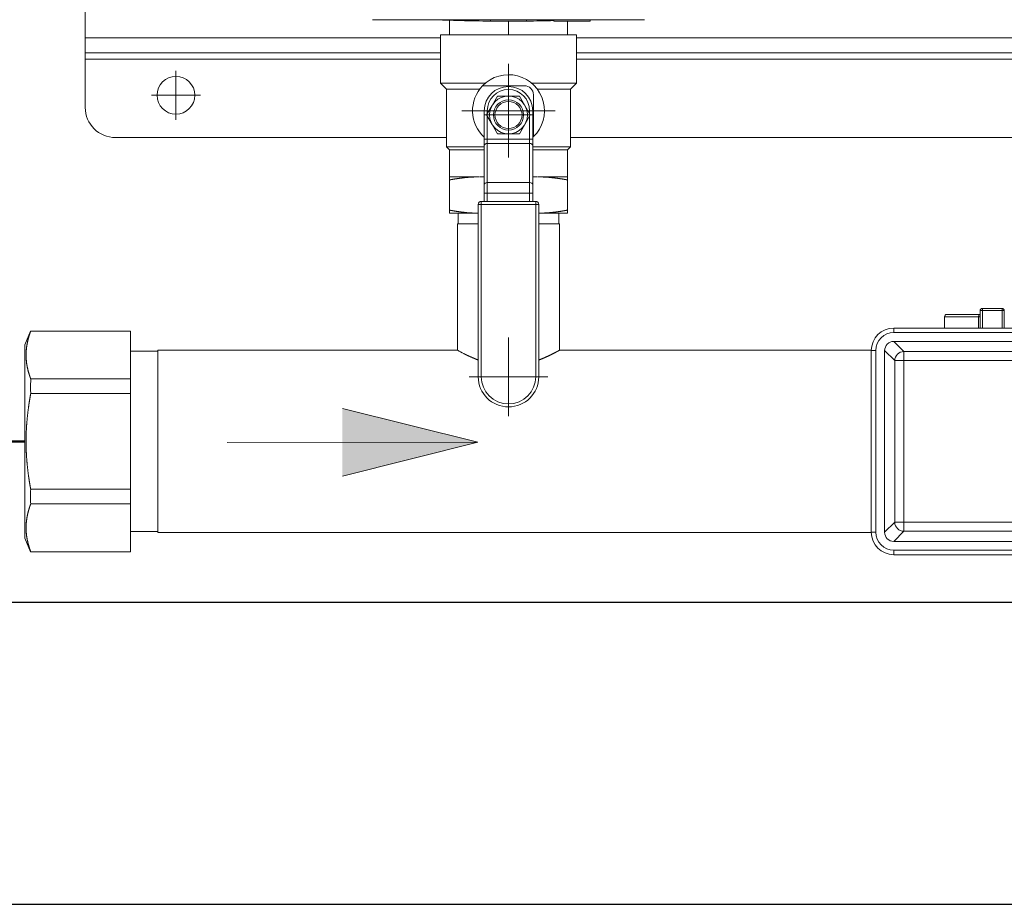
# Model space of a CAD drawing. Header units: millimetres. Extents: x -6513 to 30474, y -6915 to 65597.
# Tile 13 of 256: x 2773 to 2805, y -2466 to -2437. Entities that reach past the tile are written whole.
import ezdxf

# ---------------------------------------------------------------- set-up
doc = ezdxf.new("R2010")
doc.units = ezdxf.units.MM
doc.linetypes.add('DASHDOT', pattern=[25.4, 12.7, -6.35, 0, -6.35])
for name, color, linetype, lineweight in [('A_linia przekroj', 8, 'Continuous', 25), ('CH-W-WEWN-INOX-PRZEWÓD-ZIMNA', 8, 'Continuous', 50), ('CH-W-WEWN-INOX-URZĄDZENIA', 8, 'Continuous', 20)]:
    doc.layers.add(name, color=color, linetype=linetype, lineweight=lineweight)

# ---------------------------------------------------------------- blocks, each defined once
blk = doc.blocks.new('ZPC')
at = {"layer": 'CH-W-WEWN-INOX-URZĄDZENIA', "lineweight": 9}
h = blk.add_hatch(color=256, dxfattribs=at)
h.paths.add_polyline_path([(-33.011, -29.63), (-37.492, -28.511), (-37.491, -29.631)])
h.paths.add_polyline_path([(-33.011, -29.63), (-37.491, -29.631), (-37.491, -30.751)])
for p, q in [((-46, 16.25), (-46, -16.25)), ((-46, -16.19), (-46, 16.19)), ((-36.125, -15.649), (-27.875, -15.649)), ((-46, -16.25), (-34.25, -16.25)), ((-29.75, -16.25), (-2.25, -16.25)), ((-46, -16.75), (-34.25, -16.75)), ((-29.75, -16.75), (-2.25, -16.75)), ((-46, -16.95), (-34.25, -16.95)), ((-29.75, -16.95), (-2.25, -16.95)), ((-45, -19.55), (-34.05, -19.55)), ((-29.95, -19.55), (-2.05, -19.55)), ((-33, -21.76), (-33, -27.46)), ((-32.9, -21.76), (-32.9, -27.46)), ((-31.1, -21.76), (-31.1, -27.46)), ((-31, -21.76), (-31, -27.46)), ((-33.685, -26.585), (-33.685, -22.4)), ((-30.315, -26.585), (-30.315, -22.4)), ((-47.803, -25.95), (-44.5, -25.95)), ((-10.445, -25.85), (-19.255, -25.85)), ((-10.445, -26), (-19.255, -26)), ((-10.442, -26.293), (-19.258, -26.293)), ((-33.685, -26.585), (-43.6, -26.585)), ((-20, -26.585), (-30.315, -26.585)), ((-20, -32.605), (-20, -26.595)), ((-19.85, -32.605), (-19.85, -26.595)), ((-19.558, -26.592), (-19.558, -32.608)), ((-10.777, -26.628), (-18.923, -26.628)), ((-19.222, -26.927), (-19.222, -32.273)), ((-10.777, -26.927), (-18.923, -26.927)), ((-18.923, -26.927), (-18.923, -32.273)), ((-47.803, -27.534), (-44.5, -27.534)), ((-48, -28.066), (-48, -32.8)), ((-47.803, -28.016), (-44.5, -28.016)), ((-44.5, -31.184), (-44.5, -28.016)), ((-43.6, -28.155), (-43.6, -32.615)), ((-37.492, -28.511), (-33.011, -29.63)), ((-33.011, -29.63), (-41.31, -29.633)), ((-33.011, -29.63), (-37.491, -30.751)), ((-47.803, -31.184), (-44.5, -31.184)), ((-47.803, -31.666), (-44.5, -31.666)), ((-18.923, -32.273), (-10.777, -32.273)), ((-20, -32.615), (-43.6, -32.615)), ((-18.923, -32.572), (-10.777, -32.572)), ((-19.258, -32.908), (-10.442, -32.908)), ((-19.255, -33.2), (-10.445, -33.2)), ((-47.803, -33.25), (-44.5, -33.25)), ((-19.255, -33.35), (-10.445, -33.35))]:
    blk.add_line(p, q, dxfattribs=at)
at = {"layer": 'CH-W-WEWN-INOX-URZĄDZENIA', "lineweight": 9, "ltscale": 0.09375}
for p, q in [((-36.5, -15.649), (-36.125, -15.649)), ((-27.875, -15.649), (-27.5, -15.649))]:
    blk.add_line(p, q, dxfattribs=at)
at = {"layer": 'CH-W-WEWN-INOX-URZĄDZENIA', "lineweight": 9, "ltscale": 0.120075}
blk.add_line((-33.949, -16.15), (-33.949, -15.67), dxfattribs=at)
at = {"layer": 'CH-W-WEWN-INOX-URZĄDZENIA', "lineweight": 9, "ltscale": 0.012}
for p, q in [((-32.6, -15.649), (-32.6, -15.697)), ((-31.4, -15.649), (-31.4, -15.697)), ((-30.5, -15.649), (-30.5, -15.697)), ((-30.5, -15.649), (-30.5, -15.697)), ((-30.5, -15.649), (-30.5, -15.697)), ((-29.3, -15.649), (-29.3, -15.697))]:
    blk.add_line(p, q, dxfattribs=at)
at = {"layer": 'CH-W-WEWN-INOX-URZĄDZENIA', "lineweight": 9, "ltscale": 0.3}
for p, q in [((-31.4, -15.697), (-32.6, -15.697)), ((-29.3, -15.697), (-30.5, -15.697))]:
    blk.add_line(p, q, dxfattribs=at)
at = {"layer": 'CH-W-WEWN-INOX-URZĄDZENIA', "lineweight": 9, "ltscale": 0.0005}
for p, q in [((-32.5, -15.697), (-32.5, -15.699)), ((-31.5, -15.697), (-31.5, -15.699)), ((-30.4, -15.697), (-30.4, -15.699)), ((-30.4, -15.697), (-30.4, -15.699)), ((-30.4, -15.697), (-30.4, -15.699)), ((-30.254, -15.699), (-30.254, -15.701)), ((-30.254, -15.699), (-30.254, -15.701)), ((-29.9, -15.699), (-29.9, -15.701)), ((-29.546, -15.699), (-29.546, -15.701)), ((-29.4, -15.697), (-29.4, -15.699))]:
    blk.add_line(p, q, dxfattribs=at)
at = {"layer": 'CH-W-WEWN-INOX-URZĄDZENIA', "lineweight": 9, "ltscale": 0.25}
for p, q in [((-32.5, -15.699), (-31.5, -15.699)), ((-30.4, -15.699), (-29.4, -15.699)), ((-33.949, -20.95), (-33.949, -21.95)), ((-30.051, -20.95), (-30.051, -21.95))]:
    blk.add_line(p, q, dxfattribs=at)
at = {"layer": 'CH-W-WEWN-INOX-URZĄDZENIA', "lineweight": 9, "ltscale": 0.000525}
for p, q in [((-32.463, -15.701), (-32.463, -15.699)), ((-32.459, -15.701), (-32.459, -15.699)), ((-32.392, -15.701), (-32.392, -15.699)), ((-32.379, -15.701), (-32.379, -15.699)), ((-32.359, -15.701), (-32.359, -15.699)), ((-32.311, -15.701), (-32.311, -15.699)), ((-32.308, -15.701), (-32.308, -15.699)), ((-32.241, -15.701), (-32.241, -15.699)), ((-32.228, -15.701), (-32.228, -15.699)), ((-32.192, -15.701), (-32.192, -15.699)), ((-32.157, -15.701), (-32.157, -15.699)), ((-32.154, -15.701), (-32.154, -15.699)), ((-32.086, -15.701), (-32.086, -15.699)), ((-32.074, -15.701), (-32.074, -15.699)), ((-32.024, -15.701), (-32.024, -15.699)), ((-31.901, -15.701), (-31.901, -15.699)), ((-31.565, -15.701), (-31.565, -15.699))]:
    blk.add_line(p, q, dxfattribs=at)
at = {"layer": 'CH-W-WEWN-INOX-URZĄDZENIA', "lineweight": 9, "ltscale": 0.000917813}
blk.add_line((-32.463, -15.701), (-32.459, -15.701), dxfattribs=at)
at = {"layer": 'CH-W-WEWN-INOX-URZĄDZENIA', "lineweight": 9, "ltscale": 0.016776}
blk.add_line((-32.459, -15.701), (-32.392, -15.701), dxfattribs=at)
at = {"layer": 'CH-W-WEWN-INOX-URZĄDZENIA', "lineweight": 9, "ltscale": 0.003258}
blk.add_line((-32.392, -15.701), (-32.379, -15.701), dxfattribs=at)
at = {"layer": 'CH-W-WEWN-INOX-URZĄDZENIA', "lineweight": 9, "ltscale": 0.004944}
blk.add_line((-32.379, -15.701), (-32.359, -15.701), dxfattribs=at)
at = {"layer": 'CH-W-WEWN-INOX-URZĄDZENIA', "lineweight": 9, "ltscale": 0.000876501}
blk.add_line((-32.311, -15.701), (-32.308, -15.701), dxfattribs=at)
at = {"layer": 'CH-W-WEWN-INOX-URZĄDZENIA', "lineweight": 9, "ltscale": 0.016751}
blk.add_line((-32.308, -15.701), (-32.241, -15.701), dxfattribs=at)
at = {"layer": 'CH-W-WEWN-INOX-URZĄDZENIA', "lineweight": 9, "ltscale": 0.003287}
blk.add_line((-32.241, -15.701), (-32.228, -15.701), dxfattribs=at)
at = {"layer": 'CH-W-WEWN-INOX-URZĄDZENIA', "lineweight": 9, "ltscale": 0.008876}
blk.add_line((-32.228, -15.701), (-32.192, -15.701), dxfattribs=at)
at = {"layer": 'CH-W-WEWN-INOX-URZĄDZENIA', "lineweight": 9, "ltscale": 0.000802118}
blk.add_line((-32.157, -15.701), (-32.154, -15.701), dxfattribs=at)
at = {"layer": 'CH-W-WEWN-INOX-URZĄDZENIA', "lineweight": 9, "ltscale": 0.016842}
blk.add_line((-32.154, -15.701), (-32.086, -15.701), dxfattribs=at)
at = {"layer": 'CH-W-WEWN-INOX-URZĄDZENIA', "lineweight": 9, "ltscale": 0.003175}
blk.add_line((-32.086, -15.701), (-32.074, -15.701), dxfattribs=at)
at = {"layer": 'CH-W-WEWN-INOX-URZĄDZENIA', "lineweight": 9, "ltscale": 0.012411}
blk.add_line((-32.074, -15.701), (-32.024, -15.701), dxfattribs=at)
at = {"layer": 'CH-W-WEWN-INOX-URZĄDZENIA', "lineweight": 9, "ltscale": 0.112772}
blk.add_line((-32, -16.15), (-32, -15.699), dxfattribs=at)
at = {"layer": 'CH-W-WEWN-INOX-URZĄDZENIA', "lineweight": 9, "ltscale": 0.041998}
blk.add_line((-31.901, -15.701), (-31.733, -15.701), dxfattribs=at)
at = {"layer": 'CH-W-WEWN-INOX-URZĄDZENIA', "lineweight": 9, "ltscale": 0.04201}
blk.add_line((-31.733, -15.701), (-31.565, -15.701), dxfattribs=at)
at = {"layer": 'CH-W-WEWN-INOX-URZĄDZENIA', "lineweight": 9, "ltscale": 0.088388}
for p, q in [((-30.254, -15.701), (-29.9, -15.701)), ((-29.9, -15.701), (-29.546, -15.701)), ((-32.7, -21.393), (-32.7, -21.039)), ((-31.3, -21.393), (-31.3, -21.039))]:
    blk.add_line(p, q, dxfattribs=at)
at = {"layer": 'CH-W-WEWN-INOX-URZĄDZENIA', "lineweight": 9, "ltscale": 0.11224}
blk.add_line((-30.051, -16.15), (-30.051, -15.701), dxfattribs=at)
at = {"layer": 'CH-W-WEWN-INOX-URZĄDZENIA', "lineweight": 9, "ltscale": 0.125}
blk.add_line((-46, -16.75), (-46, -16.25), dxfattribs=at)
at = {"layer": 'CH-W-WEWN-INOX-URZĄDZENIA', "lineweight": 9, "ltscale": 0.075361}
for p, q in [((-34.25, -16.15), (-33.949, -16.15)), ((-30.051, -16.15), (-29.75, -16.15))]:
    blk.add_line(p, q, dxfattribs=at)
at = {"layer": 'CH-W-WEWN-INOX-URZĄDZENIA', "lineweight": 9, "ltscale": 0.4}
for p, q in [((-34.25, -16.15), (-34.25, -17.75)), ((-29.75, -16.15), (-29.75, -17.75)), ((-46, -16.95), (-46, -18.55))]:
    blk.add_line(p, q, dxfattribs=at)
at = {"layer": 'CH-W-WEWN-INOX-URZĄDZENIA', "lineweight": 9, "ltscale": 0.217462}
blk.add_line((-33.949, -16.15), (-33.079, -16.15), dxfattribs=at)
at = {"layer": 'CH-W-WEWN-INOX-URZĄDZENIA', "lineweight": 9, "ltscale": 0.269677}
blk.add_line((-33.079, -16.15), (-32, -16.15), dxfattribs=at)
at = {"layer": 'CH-W-WEWN-INOX-URZĄDZENIA', "lineweight": 9, "ltscale": 0.487139}
blk.add_line((-32, -16.15), (-30.051, -16.15), dxfattribs=at)
at = {"layer": 'CH-W-WEWN-INOX-URZĄDZENIA', "lineweight": 9, "ltscale": 0.05}
blk.add_line((-46, -16.95), (-46, -16.75), dxfattribs=at)
at = {"layer": 'CH-W-WEWN-INOX-URZĄDZENIA', "linetype": 'DASHDOT', "lineweight": 9}
for p, q in [((-32, -17.113), (-32, -20.207)), ((-30.453, -18.66), (-33.547, -18.66)), ((-32, -26.16), (-32, -28.76)), ((-30.7, -27.46), (-33.3, -27.46))]:
    blk.add_line(p, q, dxfattribs=at)
at = {"layer": 'CH-W-WEWN-INOX-URZĄDZENIA', "linetype": 'DASHDOT', "lineweight": 9, "ltscale": 0.40625}
for p, q in [((-43, -17.338), (-43, -18.963)), ((-42.188, -18.15), (-43.812, -18.15)), ((-32, -17.988), (-32, -19.613)), ((-31.188, -18.8), (-32.812, -18.8))]:
    blk.add_line(p, q, dxfattribs=at)
at = {"layer": 'CH-W-WEWN-INOX-URZĄDZENIA', "lineweight": 9, "ltscale": 0.292823}
blk.add_line((-34.25, -17.75), (-33.079, -17.75), dxfattribs=at)
at = {"layer": 'CH-W-WEWN-INOX-URZĄDZENIA', "lineweight": 9, "ltscale": 0.070711}
for p, q in [((-34.05, -17.95), (-34.25, -17.75)), ((-29.95, -17.95), (-29.75, -17.75)), ((-32.8, -21.393), (-32.8, -21.11)), ((-31.2, -21.393), (-31.2, -21.11))]:
    blk.add_line(p, q, dxfattribs=at)
at = {"layer": 'CH-W-WEWN-INOX-URZĄDZENIA', "lineweight": 9, "ltscale": 0.077974}
blk.add_line((-33.079, -17.75), (-32.767, -17.75), dxfattribs=at)
at = {"layer": 'CH-W-WEWN-INOX-URZĄDZENIA', "lineweight": 9, "ltscale": 0.34565}
for p, q in [((-31.475, -17.835), (-32.858, -17.835)), ((-31.175, -19.518), (-31.175, -18.135))]:
    blk.add_line(p, q, dxfattribs=at)
at = {"layer": 'CH-W-WEWN-INOX-URZĄDZENIA', "lineweight": 9, "ltscale": 0.370797}
blk.add_line((-31.233, -17.75), (-29.75, -17.75), dxfattribs=at)
at = {"layer": 'CH-W-WEWN-INOX-URZĄDZENIA', "lineweight": 9, "ltscale": 0.266794}
for p, q in [((-34.05, -17.95), (-32.983, -17.95)), ((-34.05, -19.85), (-32.983, -19.85))]:
    blk.add_line(p, q, dxfattribs=at)
at = {"layer": 'CH-W-WEWN-INOX-URZĄDZENIA', "lineweight": 9, "ltscale": 0.475}
for p, q in [((-34.05, -17.95), (-34.05, -19.85)), ((-29.95, -17.95), (-29.95, -19.85))]:
    blk.add_line(p, q, dxfattribs=at)
at = {"layer": 'CH-W-WEWN-INOX-URZĄDZENIA', "lineweight": 9, "ltscale": 0.006959}
blk.add_line((-32.983, -17.95), (-32.955, -17.95), dxfattribs=at)
at = {"layer": 'CH-W-WEWN-INOX-URZĄDZENIA', "lineweight": 9, "ltscale": 0.090211}
for p, q in [((-32.541, -18.488), (-32.361, -18.175)), ((-32, -18.175), (-31.639, -18.175)), ((-31.639, -18.175), (-31.459, -18.488)), ((-32.722, -18.8), (-32.541, -18.488)), ((-31.459, -18.488), (-31.278, -18.8)), ((-32.541, -19.113), (-32.722, -18.8)), ((-31.278, -18.8), (-31.459, -19.113)), ((-32.361, -19.425), (-32.541, -19.113)), ((-31.459, -19.113), (-31.639, -19.425)), ((-32, -19.425), (-32.361, -19.425))]:
    blk.add_line(p, q, dxfattribs=at)
at = {"layer": 'CH-W-WEWN-INOX-URZĄDZENIA', "lineweight": 9, "ltscale": 0.004851}
for p, q in [((-32.341, -18.175), (-32.361, -18.175)), ((-31.659, -19.425), (-31.639, -19.425))]:
    blk.add_line(p, q, dxfattribs=at)
at = {"layer": 'CH-W-WEWN-INOX-URZĄDZENIA', "lineweight": 9, "ltscale": 0.08536}
for p, q in [((-32.341, -18.175), (-32, -18.175)), ((-31.659, -19.425), (-32, -19.425))]:
    blk.add_line(p, q, dxfattribs=at)
at = {"layer": 'CH-W-WEWN-INOX-URZĄDZENIA', "lineweight": 9, "ltscale": 0.273753}
blk.add_line((-31.045, -17.95), (-29.95, -17.95), dxfattribs=at)
at = {"layer": 'CH-W-WEWN-INOX-URZĄDZENIA', "lineweight": 9, "ltscale": 0.025}
for p, q in [((-32.7, -18.66), (-32.8, -18.66)), ((-31.3, -18.66), (-31.2, -18.66)), ((-32.7, -19.603), (-32.8, -19.603)), ((-31.3, -19.603), (-31.2, -19.603)), ((-32.7, -21.393), (-32.8, -21.393)), ((-31.3, -21.393), (-31.2, -21.393)), ((-33, -21.76), (-32.9, -21.76)), ((-32.9, -21.66), (-32.9, -21.76)), ((-31.1, -21.66), (-31.1, -21.76)), ((-31.1, -21.76), (-31, -21.76)), ((-32.9, -27.46), (-33, -27.46)), ((-31.1, -27.46), (-31, -27.46))]:
    blk.add_line(p, q, dxfattribs=at)
at = {"layer": 'CH-W-WEWN-INOX-URZĄDZENIA', "lineweight": 9, "ltscale": 0.235723}
for p, q in [((-32.8, -18.66), (-32.8, -19.603)), ((-31.2, -18.66), (-31.2, -19.603))]:
    blk.add_line(p, q, dxfattribs=at)
at = {"layer": 'CH-W-WEWN-INOX-URZĄDZENIA', "lineweight": 9, "ltscale": 0.025609}
for p, q in [((-32.7, -18.66), (-32.7, -18.762)), ((-31.3, -18.66), (-31.3, -18.762))]:
    blk.add_line(p, q, dxfattribs=at)
at = {"layer": 'CH-W-WEWN-INOX-URZĄDZENIA', "lineweight": 9, "ltscale": 0.191332}
for p, q in [((-32.7, -18.838), (-32.7, -19.603)), ((-31.3, -18.838), (-31.3, -19.603))]:
    blk.add_line(p, q, dxfattribs=at)
at = {"layer": 'CH-W-WEWN-INOX-URZĄDZENIA', "lineweight": 9, "ltscale": 0.035886}
for p, q in [((-33.949, -19.952), (-34.05, -19.85)), ((-30.051, -19.952), (-29.95, -19.85))]:
    blk.add_line(p, q, dxfattribs=at)
at = {"layer": 'CH-W-WEWN-INOX-URZĄDZENIA', "lineweight": 9, "ltscale": 0.045706}
blk.add_line((-32.983, -19.85), (-32.8, -19.85), dxfattribs=at)
at = {"layer": 'CH-W-WEWN-INOX-URZĄDZENIA', "lineweight": 9, "ltscale": 0.053033}
for p, q in [((-32.8, -19.815), (-32.8, -19.603)), ((-31.2, -19.815), (-31.2, -19.603))]:
    blk.add_line(p, q, dxfattribs=at)
at = {"layer": 'CH-W-WEWN-INOX-URZĄDZENIA', "lineweight": 9, "ltscale": 0.323744}
for p, q in [((-32.8, -19.815), (-32.8, -21.11)), ((-32.7, -19.744), (-32.7, -21.039)), ((-31.3, -19.744), (-31.3, -21.039)), ((-31.2, -19.815), (-31.2, -21.11))]:
    blk.add_line(p, q, dxfattribs=at)
at = {"layer": 'CH-W-WEWN-INOX-URZĄDZENIA', "lineweight": 9, "ltscale": 0.35}
for p, q in [((-32.7, -19.603), (-31.3, -19.603)), ((-32.7, -19.744), (-31.3, -19.744)), ((-32.7, -21.039), (-31.3, -21.039)), ((-32.7, -21.393), (-31.3, -21.393))]:
    blk.add_line(p, q, dxfattribs=at)
at = {"layer": 'CH-W-WEWN-INOX-URZĄDZENIA', "lineweight": 9, "ltscale": 0.035355}
for p, q in [((-32.7, -19.744), (-32.7, -19.603)), ((-31.3, -19.744), (-31.3, -19.603))]:
    blk.add_line(p, q, dxfattribs=at)
at = {"layer": 'CH-W-WEWN-INOX-URZĄDZENIA', "lineweight": 9, "ltscale": 0.3125}
blk.add_line((-31.2, -19.85), (-29.95, -19.85), dxfattribs=at)
at = {"layer": 'CH-W-WEWN-INOX-URZĄDZENIA', "lineweight": 9, "ltscale": 0.253591}
blk.add_line((-33.949, -19.952), (-32.934, -19.952), dxfattribs=at)
at = {"layer": 'CH-W-WEWN-INOX-URZĄDZENIA', "lineweight": 9, "ltscale": 0.224625}
for p, q in [((-33.949, -19.952), (-33.949, -20.85)), ((-30.051, -19.952), (-30.051, -20.85))]:
    blk.add_line(p, q, dxfattribs=at)
at = {"layer": 'CH-W-WEWN-INOX-URZĄDZENIA', "lineweight": 9, "ltscale": 0.033546}
for p, q in [((-32.934, -19.952), (-32.8, -19.952)), ((-32.934, -20.85), (-32.8, -20.85))]:
    blk.add_line(p, q, dxfattribs=at)
at = {"layer": 'CH-W-WEWN-INOX-URZĄDZENIA', "lineweight": 9, "ltscale": 0.287138}
blk.add_line((-31.2, -19.952), (-30.051, -19.952), dxfattribs=at)
at = {"layer": 'CH-W-WEWN-INOX-URZĄDZENIA', "lineweight": 9, "ltscale": 0.24054}
for p, q in [((-33.949, -20.85), (-32.986, -20.85)), ((-31.014, -20.85), (-30.051, -20.85))]:
    blk.add_line(p, q, dxfattribs=at)
at = {"layer": 'CH-W-WEWN-INOX-URZĄDZENIA', "lineweight": 9, "ltscale": 0.024999}
for p, q in [((-33.949, -20.85), (-33.949, -20.95)), ((-30.051, -20.85), (-30.051, -20.95)), ((-33.949, -22.05), (-33.949, -21.95)), ((-30.051, -22.05), (-30.051, -21.95))]:
    blk.add_line(p, q, dxfattribs=at)
at = {"layer": 'CH-W-WEWN-INOX-URZĄDZENIA', "lineweight": 9, "ltscale": 0.006994}
blk.add_line((-32.962, -20.85), (-32.934, -20.85), dxfattribs=at)
at = {"layer": 'CH-W-WEWN-INOX-URZĄDZENIA', "lineweight": 9, "ltscale": 0.006935}
blk.add_line((-32.962, -20.85), (-32.934, -20.85), dxfattribs=at)
at = {"layer": 'CH-W-WEWN-INOX-URZĄDZENIA', "lineweight": 9, "ltscale": 0.04054}
blk.add_line((-31.2, -20.85), (-31.038, -20.85), dxfattribs=at)
at = {"layer": 'CH-W-WEWN-INOX-URZĄDZENIA', "lineweight": 9, "ltscale": 0.066789}
for p, q in [((-32.8, -21.393), (-32.8, -21.66)), ((-32.7, -21.393), (-32.7, -21.66)), ((-31.3, -21.393), (-31.3, -21.66)), ((-31.2, -21.393), (-31.2, -21.66))]:
    blk.add_line(p, q, dxfattribs=at)
at = {"layer": 'CH-W-WEWN-INOX-URZĄDZENIA', "lineweight": 9, "ltscale": 0.45}
for p, q in [((-32.9, -21.66), (-31.1, -21.66)), ((-32.9, -21.76), (-31.1, -21.76))]:
    blk.add_line(p, q, dxfattribs=at)
at = {"layer": 'CH-W-WEWN-INOX-URZĄDZENIA', "lineweight": 9, "ltscale": 0.237138}
for p, q in [((-33.949, -22.05), (-33, -22.05)), ((-31, -22.05), (-30.051, -22.05))]:
    blk.add_line(p, q, dxfattribs=at)
at = {"layer": 'CH-W-WEWN-INOX-URZĄDZENIA', "lineweight": 9, "ltscale": 0.0875}
for p, q in [((-33.66, -22.4), (-33.66, -22.05)), ((-30.34, -22.4), (-30.34, -22.05))]:
    blk.add_line(p, q, dxfattribs=at)
at = {"layer": 'CH-W-WEWN-INOX-URZĄDZENIA', "lineweight": 9, "ltscale": 0.051568}
blk.add_line((-33.479, -22.4), (-33.685, -22.4), dxfattribs=at)
at = {"layer": 'CH-W-WEWN-INOX-URZĄDZENIA', "lineweight": 9, "ltscale": 0.119682}
blk.add_line((-33, -22.4), (-33.479, -22.4), dxfattribs=at)
at = {"layer": 'CH-W-WEWN-INOX-URZĄDZENIA', "lineweight": 9, "ltscale": 0.17125}
blk.add_line((-30.315, -22.4), (-31, -22.4), dxfattribs=at)
at = {"layer": 'CH-W-WEWN-INOX-URZĄDZENIA', "lineweight": 9, "ltscale": 0.267045}
blk.add_line((-16.432, -25.4), (-17.5, -25.4), dxfattribs=at)
at = {"layer": 'CH-W-WEWN-INOX-URZĄDZENIA', "lineweight": 9, "ltscale": 0.007954}
blk.add_line((-16.4, -25.4), (-16.432, -25.4), dxfattribs=at)
at = {"layer": 'CH-W-WEWN-INOX-URZĄDZENIA', "lineweight": 9, "ltscale": 0.143751}
for p, q in [((-16.4, -25.85), (-16.4, -25.275)), ((-16.325, -25.85), (-16.325, -25.275)), ((-15.675, -25.85), (-15.675, -25.275)), ((-15.6, -25.85), (-15.6, -25.275))]:
    blk.add_line(p, q, dxfattribs=at)
at = {"layer": 'CH-W-WEWN-INOX-URZĄDZENIA', "lineweight": 9, "ltscale": 0.01875}
for p, q in [((-16.325, -25.275), (-16.4, -25.275)), ((-16.325, -25.2), (-16.325, -25.275)), ((-15.675, -25.275), (-15.675, -25.2)), ((-15.675, -25.275), (-15.6, -25.275))]:
    blk.add_line(p, q, dxfattribs=at)
at = {"layer": 'CH-W-WEWN-INOX-URZĄDZENIA', "lineweight": 9, "ltscale": 0.1625}
for p, q in [((-15.675, -25.2), (-16.325, -25.2)), ((-15.675, -25.275), (-16.325, -25.275))]:
    blk.add_line(p, q, dxfattribs=at)
at = {"layer": 'CH-W-WEWN-INOX-URZĄDZENIA', "lineweight": 9, "ltscale": 0.280398}
blk.add_line((-16.453, -25.475), (-17.575, -25.475), dxfattribs=at)
at = {"layer": 'CH-W-WEWN-INOX-URZĄDZENIA', "lineweight": 9, "ltscale": 0.093752}
for p, q in [((-17.575, -25.85), (-17.575, -25.475)), ((-16.453, -25.85), (-16.453, -25.475))]:
    blk.add_line(p, q, dxfattribs=at)
at = {"layer": 'CH-W-WEWN-INOX-URZĄDZENIA', "lineweight": 9, "ltscale": 0.010451}
blk.add_line((-16.412, -25.475), (-16.453, -25.475), dxfattribs=at)
at = {"layer": 'CH-W-WEWN-INOX-URZĄDZENIA', "lineweight": 9, "ltscale": 0.122357}
for p, q in [((-48, -26.4), (-47.808, -25.95)), ((-48, -32.8), (-47.808, -33.25))]:
    blk.add_line(p, q, dxfattribs=at)
at = {"layer": 'CH-W-WEWN-INOX-URZĄDZENIA', "lineweight": 9, "ltscale": 0.00113}
for p, q in [((-47.808, -25.95), (-47.803, -25.95)), ((-47.803, -33.25), (-47.808, -33.25))]:
    blk.add_line(p, q, dxfattribs=at)
at = {"layer": 'CH-W-WEWN-INOX-URZĄDZENIA', "lineweight": 9, "ltscale": 0.396058}
for p, q in [((-44.5, -27.534), (-44.5, -25.95)), ((-44.5, -33.25), (-44.5, -31.666))]:
    blk.add_line(p, q, dxfattribs=at)
at = {"layer": 'CH-W-WEWN-INOX-URZĄDZENIA', "lineweight": 9, "ltscale": 0.0375}
for p, q in [((-19.255, -26), (-19.255, -25.85)), ((-19.85, -26.595), (-20, -26.595)), ((-19.85, -32.605), (-20, -32.605)), ((-19.255, -33.2), (-19.255, -33.35))]:
    blk.add_line(p, q, dxfattribs=at)
at = {"layer": 'CH-W-WEWN-INOX-URZĄDZENIA', "lineweight": 9, "ltscale": 0.118506}
for p, q in [((-19.258, -26.293), (-18.923, -26.628)), ((-19.558, -26.592), (-19.222, -26.927)), ((-19.558, -32.608), (-19.222, -32.273)), ((-19.258, -32.908), (-18.923, -32.572))]:
    blk.add_line(p, q, dxfattribs=at)
at = {"layer": 'CH-W-WEWN-INOX-URZĄDZENIA', "lineweight": 9, "ltscale": 0.41646}
blk.add_line((-48, -26.4), (-48, -28.066), dxfattribs=at)
at = {"layer": 'CH-W-WEWN-INOX-URZĄDZENIA', "lineweight": 9, "ltscale": 0.225}
for p, q in [((-43.6, -26.615), (-44.5, -26.615)), ((-43.6, -32.585), (-44.5, -32.585))]:
    blk.add_line(p, q, dxfattribs=at)
at = {"layer": 'CH-W-WEWN-INOX-URZĄDZENIA', "lineweight": 9, "ltscale": 0.392383}
blk.add_line((-43.6, -26.585), (-43.6, -28.155), dxfattribs=at)
at = {"layer": 'CH-W-WEWN-INOX-URZĄDZENIA', "lineweight": 9, "ltscale": 0.074897}
for p, q in [((-18.923, -26.927), (-18.923, -26.628)), ((-18.923, -26.927), (-19.222, -26.927)), ((-18.923, -32.273), (-19.222, -32.273)), ((-18.923, -32.273), (-18.923, -32.572))]:
    blk.add_line(p, q, dxfattribs=at)
at = {"layer": 'CH-W-WEWN-INOX-URZĄDZENIA', "lineweight": 9, "ltscale": 0.120384}
for p, q in [((-44.5, -27.534), (-44.5, -28.016)), ((-44.5, -31.666), (-44.5, -31.184))]:
    blk.add_line(p, q, dxfattribs=at)
at = {"layer": 'CH-W-WEWN-INOX-URZĄDZENIA', "lineweight": 9}
for centre, radius in [((-43, -18.15), 0.625), ((-32, -18.8), 0.625), ((-32, -18.8), 0.5), ((-32, -18.8), 0.447)]:
    blk.add_circle(centre, radius, dxfattribs=at)
for centre, radius, start, end in [((-32, 49.301), 65, 267.75549, 269.47111), ((-32, 49.301), 65, 270.52889, 271.32233), ((-32, -18.66), 1.19, 313.8901, 136.1099), ((-32, -18.66), 1.19, 136.1099, 227.7576), ((-32, -18.66), 0.8, 0, 180), ((-31.475, -18.135), 0.3, 0, 90), ((-32, -18.66), 0.7, 0, 180), ((-45, -18.55), 1, 180, 270), ((-32, -18.66), 1.19, 312.2424, 313.8901), ((-32.975, -25.287), 4.437, 87.7431, 89.4796), ((-31.025, -25.281), 4.431, 90.1601, 92.2579), ((-32.9, -21.76), 0.1, 90, 180), ((-31.1, -21.76), 0.1, 0, 90), ((-17.5, -25.475), 0.075, 90, 180), ((-16.325, -25.275), 0.075, 90, 180), ((-15.675, -25.275), 0.075, 0, 90), ((-19.255, -26.595), 0.745, 90, 180), ((-19.255, -26.595), 0.595, 90, 180), ((-19.258, -26.592), 0.299, 89.9645, 180.0355), ((-30.729, -21.302), 6.054, 240.768, 242.9818), ((-41.393, -27.775), 6.414, 177.8484, 180.6661), ((-32, -27.46), 1, 180, 0), ((-32, -27.46), 0.9, 180, 0), ((-41.376, -27.775), 6.432, 180.6688, 182.1495), ((-41.395, -31.425), 6.413, 177.8484, 182.1516), ((-19.255, -32.605), 0.745, 180, 270), ((-19.255, -32.605), 0.595, 180, 270), ((-19.258, -32.608), 0.299, 179.9645, 270.0355)]:
    blk.add_arc(centre, radius, start, end, dxfattribs=at)
for centre, major_axis, ratio, start_param, end_param in [((-32.7, -19.815), (0.1, 0), 0.707107, 1.570796, 3.141593), ((-31.3, -19.815), (-0.1, 0), 0.707107, 3.141593, 4.712389), ((-32.7, -21.11), (0.1, 0), 0.707107, 1.570796, 3.141593), ((-31.3, -21.11), (-0.1, 0), 0.707107, 3.141593, 4.712389), ((-16.432, -25.475), (0, 0.075), 0.287879, 0, 1.570796), ((-16.348, -25.475), (0, 0.075), 0.845273, 0.955681, 1.570796), ((-18.923, -26.927), (-0.212, -0.212), 0.997265, 3.92836, 5.496418), ((-18.923, -32.273), (0.212, -0.212), 0.997265, 3.92836, 5.496418)]:
    blk.add_ellipse(centre, major_axis=major_axis, ratio=ratio, start_param=start_param, end_param=end_param, dxfattribs=at)
for points, knots in [([(-32.986, -20.85), (-33.1, -20.85), (-33.214, -20.854), (-33.328, -20.862), (-33.519, -20.881), (-33.714, -20.909), (-33.792, -20.921), (-33.87, -20.935), (-33.949, -20.95)], [0, 0, 0, 0, 0, 0, 9.646272, 9.646272, 9.646272, 15.998935, 15.998935, 15.998935, 15.998935, 15.998935, 15.998935]), ([(-31.014, -20.85), (-30.9, -20.85), (-30.786, -20.854), (-30.672, -20.862), (-30.481, -20.881), (-30.286, -20.909), (-30.208, -20.921), (-30.13, -20.935), (-30.051, -20.95)], [0, 0, 0, 0, 0, 0, 9.646272, 9.646272, 9.646272, 15.998935, 15.998935, 15.998935, 15.998935, 15.998935, 15.998935]), ([(-33, -22.05), (-33.111, -22.049), (-33.222, -22.045), (-33.334, -22.038), (-33.522, -22.019), (-33.714, -21.991), (-33.792, -21.979), (-33.87, -21.965), (-33.949, -21.95)], [0.231442, 0.231442, 0.231442, 0.231442, 0.231442, 0.231442, 9.646272, 9.646272, 9.646272, 15.998935, 15.998935, 15.998935, 15.998935, 15.998935, 15.998935]), ([(-31, -22.05), (-30.889, -22.049), (-30.778, -22.045), (-30.666, -22.038), (-30.478, -22.019), (-30.286, -21.991), (-30.208, -21.979), (-30.13, -21.965), (-30.051, -21.95)], [0.231442, 0.231442, 0.231442, 0.231442, 0.231442, 0.231442, 9.646272, 9.646272, 9.646272, 15.998935, 15.998935, 15.998935, 15.998935, 15.998935, 15.998935]), ([(-16.4, -25.452), (-16.4, -25.457), (-16.4, -25.462), (-16.401, -25.466), (-16.403, -25.472), (-16.407, -25.474), (-16.408, -25.475), (-16.41, -25.475), (-16.412, -25.475)], [0, 0, 0, 0, 0, 0, 0.4785918, 0.4785918, 0.4785918, 0.7697247, 0.7697247, 0.7697247, 0.7697247, 0.7697247, 0.7697247]), ([(-47.803, -27.534), (-47.819, -27.492), (-47.834, -27.449), (-47.847, -27.407), (-47.89, -27.269), (-47.922, -27.132), (-47.938, -27.038), (-47.96, -26.848), (-47.959, -26.659), (-47.952, -26.564), (-47.93, -26.39), (-47.889, -26.215), (-47.867, -26.137), (-47.84, -26.052), (-47.809, -25.967), (-47.807, -25.961), (-47.805, -25.956), (-47.803, -25.95)], [4.535177, 4.535177, 4.535177, 4.535177, 4.535177, 4.535177, 10.555868, 10.555868, 10.555868, 24.276929, 24.276929, 24.276929, 38.235713, 38.235713, 38.235713, 49.522823, 49.522823, 49.522823, 50.317034, 50.317034, 50.317034, 50.317034, 50.317034, 50.317034]), ([(-31, -26.907), (-30.879, -26.862), (-30.767, -26.815), (-30.664, -26.767), (-30.532, -26.702), (-30.433, -26.649), (-30.406, -26.635), (-30.38, -26.621), (-30.36, -26.61), (-30.319, -26.587), (-30.317, -26.586), (-30.315, -26.585)], [0, 0, 0, 0, 0, 0, 12.793372, 12.793372, 12.793372, 18.574588, 18.574588, 18.574588, 19.118876, 19.118876, 19.118876, 19.118876, 19.118876, 19.118876]), ([(-47.803, -28.016), (-47.824, -28.132), (-47.844, -28.247), (-47.862, -28.362), (-47.907, -28.68), (-47.937, -28.995), (-47.95, -29.195), (-47.963, -29.567), (-47.953, -29.94), (-47.943, -30.114), (-47.917, -30.43), (-47.876, -30.75), (-47.854, -30.894), (-47.83, -31.039), (-47.803, -31.184)], [3.090877, 3.090877, 3.090877, 3.090877, 3.090877, 3.090877, 11.303176, 11.303176, 11.303176, 25.883917, 25.883917, 25.883917, 38.565091, 38.565091, 38.565091, 48.872984, 48.872984, 48.872984, 48.872984, 48.872984, 48.872984]), ([(-47.803, -33.25), (-47.819, -33.208), (-47.834, -33.165), (-47.847, -33.123), (-47.89, -32.985), (-47.922, -32.848), (-47.938, -32.753), (-47.96, -32.564), (-47.959, -32.375), (-47.952, -32.279), (-47.93, -32.106), (-47.889, -31.931), (-47.867, -31.852), (-47.84, -31.768), (-47.809, -31.683), (-47.807, -31.677), (-47.805, -31.671), (-47.803, -31.666)], [4.535177, 4.535177, 4.535177, 4.535177, 4.535177, 4.535177, 10.555868, 10.555868, 10.555868, 24.276929, 24.276929, 24.276929, 38.235713, 38.235713, 38.235713, 49.522823, 49.522823, 49.522823, 50.317034, 50.317034, 50.317034, 50.317034, 50.317034, 50.317034])]:
    blk.add_open_spline(points, degree=5, knots=knots, dxfattribs=at)
blk.add_open_spline([(-33.479, -26.695), (-33.405, -26.733), (-33.317, -26.776), (-33.219, -26.821), (-33.113, -26.865), (-33, -26.907)], degree=5, dxfattribs=at)

msp = doc.modelspace()

# ---------------------------------------------------------------- linework, layer by layer
at = {"layer": 'A_linia przekroj', "color": 113}
for p, q in [((2677.208, -2456.081), (2899.208, -2456.081)), ((2666.208, -2466.081), (2909.208, -2466.081))]:
    msp.add_line(p, q, dxfattribs=at)
at = {"layer": 'CH-W-WEWN-INOX-PRZEWÓD-ZIMNA'}
msp.add_line((2772.718, -2450.767), (2696.208, -2450.767), dxfattribs=at)

# ---------------------------------------------------------------- block references
at = {"layer": 'CH-W-WEWN-INOX-URZĄDZENIA'}
msp.add_blockref('ZPC', (2820.718, -2421.167), dxfattribs=at)

doc.saveas('drawing.dxf')
